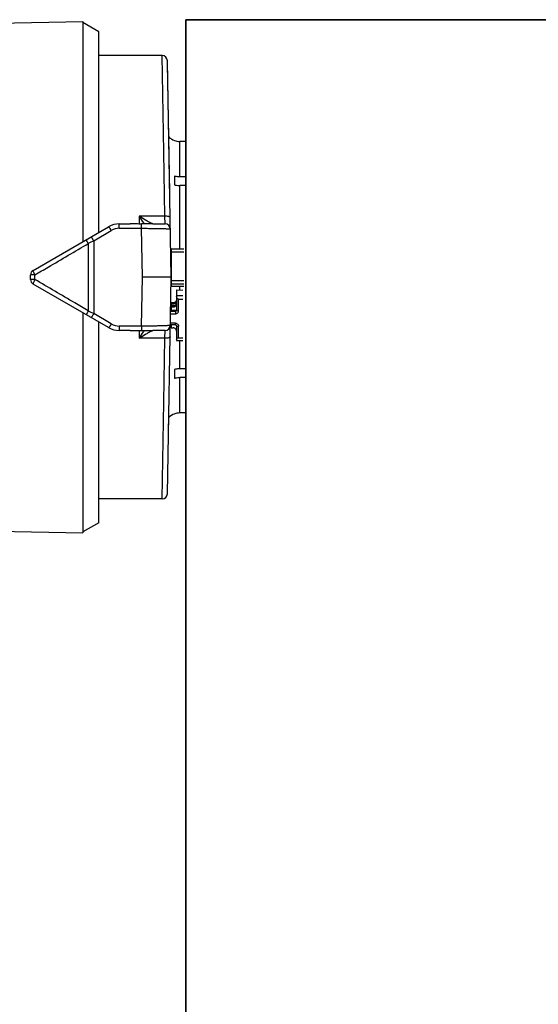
# Model space of a CAD drawing. Header units: millimetres. Extents: x -727 to 69715, y -15705 to 98123.
# Tile 195 of 256: x 45452 to 45501, y -15057 to -14965. Entities that reach past the tile are written whole.
import ezdxf

# ---------------------------------------------------------------- set-up
doc = ezdxf.new("R2010")
doc.units = ezdxf.units.MM
doc.layers.add('UT_ZAŘÍZENÍ - OT', color=3, linetype='Continuous', lineweight=35)

msp = doc.modelspace()

# ---------------------------------------------------------------- linework, layer by layer
at = {"color": 0, "linetype": 'Continuous'}
for p, q in [((45448.104, -14965.22), (45457.972, -14965.047)), ((45457.972, -14965.047), (45457.972, -14985.692)), ((45459.472, -14965.987), (45457.972, -14965.121)), ((45459.472, -14984.826), (45459.472, -14965.987)), ((45465.418, -14968.221), (45459.472, -14968.221)), ((45465.572, -14977.286), (45465.418, -14968.221)), ((45466.272, -14989.021), (45465.918, -14968.713)), ((45466.134, -14981.087), (45465.922, -14968.962)), ((45466.572, -14976.185), (45466.572, -14976.198)), ((45467.072, -14979.608), (45467.072, -14976.284)), ((45467.642, -14976.284), (45467.072, -14976.284)), ((45465.674, -14983.296), (45465.572, -14977.286)), ((45466.572, -14979.547), (45466.572, -14980.361)), ((45467.69, -14979.608), (45467.072, -14979.608)), ((45467.072, -14986.347), (45467.072, -14980.421)), ((45467.697, -14980.421), (45467.072, -14980.421)), ((45463.272, -14983.296), (45463.272, -14984.03)), ((45465.674, -14983.296), (45463.272, -14983.296)), ((45465.693, -14984.021), (45465.674, -14983.296)), ((45453.322, -14988.377), (45460.402, -14984.289)), ((45459.006, -14985.609), (45460.652, -14984.641)), ((45461.402, -14984.436), (45461.402, -14984.021)), ((45461.402, -14984.021), (45462.429, -14984.021)), ((45461.402, -14984.436), (45463.5, -14984.436)), ((45463.5, -14984.436), (45463.5, -14984.029)), ((45463.572, -14989.021), (45463.5, -14984.436)), ((45464.536, -14984.021), (45465.693, -14984.021)), ((45459.006, -14985.609), (45459.006, -14992.433)), ((45458.485, -14985.866), (45458.485, -14992.177)), ((45466.272, -14986.347), (45466.272, -14989.869)), ((45466.272, -14986.347), (45467.472, -14986.347)), ((45466.272, -14986.631), (45467.472, -14986.631)), ((45453.072, -14989.233), (45453.072, -14988.81)), ((45453.485, -14989.237), (45453.485, -14988.806)), ((45463.5, -14993.606), (45463.572, -14989.021)), ((45466.272, -14989.021), (45463.572, -14989.021)), ((45465.918, -15009.33), (45466.272, -14989.021)), ((45466.272, -14989.327), (45467.472, -14989.327)), ((45460.402, -14993.753), (45453.322, -14989.666)), ((45466.272, -14989.642), (45467.472, -14989.642)), ((45466.272, -14989.869), (45467.472, -14989.869)), ((45466.772, -14990.196), (45466.772, -14992.119)), ((45466.772, -14990.196), (45467.372, -14990.229)), ((45467.072, -14990.212), (45467.072, -14989.869)), ((45466.226, -14991.636), (45466.232, -14991.313)), ((45466.772, -14990.727), (45467.372, -14990.727)), ((45466.972, -14992.158), (45466.972, -14991.079)), ((45466.972, -14991.079), (45467.372, -14991.079)), ((45466.216, -14992.217), (45466.672, -14992.217)), ((45466.272, -14992.061), (45466.219, -14992.061)), ((45466.272, -14991.865), (45466.222, -14991.865)), ((45466.274, -14991.639), (45466.226, -14991.636)), ((45466.226, -14991.67), (45466.635, -14991.67)), ((45466.272, -14991.425), (45466.272, -14991.67)), ((45466.472, -14991.425), (45466.272, -14991.425)), ((45466.272, -14991.523), (45466.472, -14991.523)), ((45466.272, -14991.718), (45466.272, -14992.159)), ((45466.472, -14991.718), (45466.272, -14991.718)), ((45466.272, -14991.815), (45466.472, -14991.815)), ((45466.672, -14992.159), (45466.272, -14992.159)), ((45466.472, -14991.425), (45466.472, -14991.523)), ((45466.472, -14991.718), (45466.472, -14991.815)), ((45466.672, -14992.159), (45466.672, -14992.452)), ((45457.972, -14992.35), (45457.972, -15012.995)), ((45460.652, -14993.402), (45459.006, -14992.433)), ((45466.212, -14992.452), (45466.672, -14992.452)), ((45459.472, -15012.055), (45459.472, -14993.216)), ((45461.402, -14993.606), (45461.402, -14994.021)), ((45463.5, -14993.606), (45461.402, -14993.606)), ((45462.429, -14994.021), (45461.402, -14994.021)), ((45463.272, -14994.013), (45463.272, -14994.746)), ((45463.5, -14993.606), (45463.5, -14994.014)), ((45465.693, -14994.021), (45464.536, -14994.021)), ((45465.674, -14994.746), (45465.693, -14994.021)), ((45466.672, -14993.496), (45466.194, -14993.496)), ((45466.672, -14993.335), (45466.197, -14993.335)), ((45466.272, -14993.496), (45466.272, -14993.777)), ((45466.272, -14993.777), (45466.472, -14993.777)), ((45466.672, -14993.496), (45466.672, -14993.335)), ((45466.772, -14993.59), (45466.772, -14994.944)), ((45466.972, -14994.708), (45466.972, -14993.629)), ((45465.674, -14994.746), (45463.272, -14994.746)), ((45465.572, -15000.757), (45465.674, -14994.746)), ((45466.772, -14994.944), (45467.372, -14994.944)), ((45466.972, -14994.708), (45467.372, -14994.708)), ((45467.072, -14997.621), (45467.072, -14994.944)), ((45466.572, -14997.682), (45466.572, -14998.495)), ((45467.697, -14997.621), (45467.072, -14997.621)), ((45467.072, -15001.758), (45467.072, -14998.434)), ((45467.69, -14998.434), (45467.072, -14998.434)), ((45465.418, -15009.821), (45465.572, -15000.757)), ((45466.572, -15001.844), (45466.572, -15001.857)), ((45467.642, -15001.758), (45467.072, -15001.758)), ((45466.017, -15003.636), (45466.032, -15002.774)), ((45465.418, -15009.821), (45459.472, -15009.821)), ((45459.472, -15012.055), (45457.972, -15012.921)), ((45448.104, -15012.823), (45457.972, -15012.995))]:
    msp.add_line(p, q, dxfattribs=at)
for centre, radius, start, end in [((45465.418, -14968.721), 0.5, 1.00273, 90.00005), ((45467.072, -14974.771), 1.5, 226.64917, 250.52878), ((45467.074, -14974.775), 1.509, 250.58004, 269.92942), ((45484.055, -14970.774), 24.264, 211.06983, 212.81472), ((45480.098, -14973.319), 19.559, 212.83138, 213.19135), ((45461.402, -14986.021), 2, 90, 120), ((45461.403, -14985.915), 1.479, 90.0293, 120.51258), ((45465.693, -14984.521), 0.5, 0.9973, 89.99995), ((45566.567, -15204.982), 244.324, 116.11937, 116.25551), ((45466.173, -14987.177), 0.0994, 313.59217, 359.98031), ((45466.172, -14987.165), 0.301, 284.00989, 289.44256), ((45453.572, -14988.81), 0.5, 120, 180), ((45466.172, -14988.793), 0.3, 70.55401, 72.35353), ((45453.572, -14989.233), 0.5, 180, 240), ((45466.482, -14991.228), 0.29, 325.94596, 359.95559), ((45566.567, -14773.06), 244.324, 243.74449, 243.88063), ((45461.402, -14992.021), 2, 240, 270), ((45461.403, -14992.128), 1.479, 239.48743, 269.97069), ((45483.977, -15007.219), 24.171, 147.18194, 148.9335), ((45480.44, -15004.946), 19.968, 146.8123, 147.16491), ((45465.693, -14993.521), 0.5, 270, 359), ((45466.684, -14993.59), 0.0882, 0.03691, 8.66078), ((45467.072, -15003.271), 1.5, 109.47122, 133.35083), ((45467.074, -15003.268), 1.509, 90.07058, 109.41996), ((45465.418, -15009.321), 0.5, 270, 359)]:
    msp.add_arc(centre, radius, start, end, dxfattribs=at)
at = {"color": 0, "linetype": 'Continuous', "extrusion": (0, 0, -1)}
for centre, major_axis, ratio, start_param, end_param in [((45466.972, -14990.844), (0, -0.235), 0.85043, 0, 1.570796), ((45466.972, -14994.865), (0.2, 0), 0.785695, 3.141593, 4.712389)]:
    msp.add_ellipse(centre, major_axis=major_axis, ratio=ratio, start_param=start_param, end_param=end_param, dxfattribs=at)
at = {"color": 0, "linetype": 'Continuous'}
for points, knots in [([(45467.072, -14979.608), (45467.03, -14979.608), (45466.862, -14979.603), (45466.694, -14979.578), (45466.572, -14979.547)], [0, 0, 0, 0, 0.252472, 1, 1, 1, 1]), ([(45466.572, -14980.361), (45466.612, -14980.371), (45466.777, -14980.406), (45466.945, -14980.421), (45467.072, -14980.421)], [0, 0, 0, 0, 0.247091, 1, 1, 1, 1]), ([(45464.393, -14983.957), (45464.309, -14983.917), (45464.132, -14983.824), (45463.756, -14983.608), (45463.467, -14983.426), (45463.272, -14983.296)], [0, 0, 0, 0, 0.213248, 0.460801, 1, 1, 1, 1]), ([(45464.471, -14983.993), (45464.465, -14983.99), (45464.439, -14983.979), (45464.413, -14983.967), (45464.393, -14983.957)], [0, 0, 0, 0, 0.229765, 1, 1, 1, 1]), ([(45466.174, -14983.425), (45466.174, -14983.416), (45466.165, -14983.393), (45466.132, -14983.37), (45466.086, -14983.348), (45465.996, -14983.32), (45465.857, -14983.3), (45465.738, -14983.295), (45465.674, -14983.296)], [0, 0, 0, 0, 0.054454, 0.124226, 0.220024, 0.341181, 0.645763, 1, 1, 1, 1]), ([(45460.652, -14984.641), (45460.632, -14984.621), (45460.6, -14984.573), (45460.567, -14984.499), (45460.527, -14984.436), (45460.489, -14984.385), (45460.458, -14984.344), (45460.433, -14984.312), (45460.418, -14984.296), (45460.405, -14984.287), (45460.402, -14984.289)], [0, 0, 0, 0, 0.198142, 0.388892, 0.560134, 0.707991, 0.828678, 0.918542, 0.975091, 1, 1, 1, 1]), ([(45463.5, -14984.029), (45463.32, -14984.031), (45462.963, -14984.03), (45462.606, -14984.021), (45462.429, -14984.021)], [0, 0, 0, 0, 0.502804, 1, 1, 1, 1]), ([(45464.536, -14984.021), (45464.456, -14984.021), (45464.111, -14984.022), (45463.765, -14984.026), (45463.499, -14984.029)], [0, 0, 0, 0, 0.230893, 1, 1, 1, 1]), ([(45463.5, -14984.436), (45463.676, -14984.436), (45464.021, -14984.435), (45464.521, -14984.438), (45464.982, -14984.444), (45465.333, -14984.451), (45465.58, -14984.459), (45465.736, -14984.465), (45465.871, -14984.471), (45465.982, -14984.478), (45466.071, -14984.486), (45466.134, -14984.493), (45466.172, -14984.501), (45466.189, -14984.506), (45466.193, -14984.511), (45466.193, -14984.513)], [0, 0, 0, 0, 0.195605, 0.383531, 0.55643, 0.707585, 0.773165, 0.831259, 0.881323, 0.92293, 0.955723, 0.979458, 0.994025, 0.997954, 1, 1, 1, 1]), ([(45464.502, -14984.005), (45464.5, -14984.004), (45464.489, -14984), (45464.479, -14983.996), (45464.471, -14983.993)], [0, 0, 0, 0, 0.235586, 1, 1, 1, 1]), ([(45464.562, -14984.021), (45464.554, -14984.021), (45464.533, -14984.016), (45464.514, -14984.01), (45464.502, -14984.005)], [0, 0, 0, 0, 0.393757, 1, 1, 1, 1]), ([(45458.485, -14985.866), (45458.459, -14985.819), (45458.422, -14985.75), (45458.379, -14985.663), (45458.354, -14985.608), (45458.335, -14985.563), (45458.323, -14985.528), (45458.318, -14985.506), (45458.318, -14985.492), (45458.322, -14985.49)], [0, 0, 0, 0, 0.389691, 0.560136, 0.707341, 0.827183, 0.916538, 0.973346, 1, 1, 1, 1]), ([(45459.006, -14985.609), (45458.976, -14985.559), (45458.933, -14985.488), (45458.877, -14985.398), (45458.841, -14985.343), (45458.81, -14985.298), (45458.786, -14985.266), (45458.77, -14985.248), (45458.761, -14985.24), (45458.757, -14985.239), (45458.756, -14985.24)], [0, 0, 0, 0, 0.387648, 0.559336, 0.708365, 0.829964, 0.920373, 0.976704, 0.992026, 1, 1, 1, 1]), ([(45453.485, -14988.806), (45453.901, -14988.561), (45455.567, -14987.581), (45457.234, -14986.601), (45458.485, -14985.866)], [0, 0, 0, 0, 0.249365, 1, 1, 1, 1]), ([(45453.485, -14988.806), (45453.456, -14988.754), (45453.406, -14988.659), (45453.348, -14988.531), (45453.319, -14988.442), (45453.312, -14988.396), (45453.317, -14988.38), (45453.322, -14988.377)], [0, 0, 0, 0, 0.377895, 0.69297, 0.905251, 0.965919, 1, 1, 1, 1]), ([(45453.485, -14988.806), (45453.457, -14988.806), (45453.403, -14988.806), (45453.325, -14988.806), (45453.254, -14988.807), (45453.193, -14988.807), (45453.149, -14988.808), (45453.12, -14988.808), (45453.103, -14988.808), (45453.091, -14988.809), (45453.08, -14988.809), (45453.076, -14988.81), (45453.072, -14988.809), (45453.072, -14988.81)], [0, 0, 0, 0, 0.203374, 0.394866, 0.56769, 0.716771, 0.837685, 0.88646, 0.926896, 0.958626, 0.981467, 0.99529, 1, 1, 1, 1]), ([(45453.485, -14989.237), (45453.457, -14989.237), (45453.403, -14989.236), (45453.325, -14989.236), (45453.254, -14989.236), (45453.193, -14989.235), (45453.149, -14989.235), (45453.12, -14989.234), (45453.103, -14989.234), (45453.091, -14989.234), (45453.08, -14989.234), (45453.076, -14989.232), (45453.072, -14989.233), (45453.072, -14989.233)], [0, 0, 0, 0, 0.203374, 0.394866, 0.56769, 0.716771, 0.837685, 0.88646, 0.926896, 0.958626, 0.981467, 0.99529, 1, 1, 1, 1]), ([(45453.485, -14989.237), (45453.456, -14989.288), (45453.406, -14989.384), (45453.348, -14989.512), (45453.319, -14989.6), (45453.312, -14989.647), (45453.317, -14989.663), (45453.322, -14989.666)], [0, 0, 0, 0, 0.377895, 0.69297, 0.905251, 0.965919, 1, 1, 1, 1]), ([(45458.485, -14992.177), (45458.067, -14991.931), (45456.4, -14990.952), (45454.734, -14989.972), (45453.485, -14989.237)], [0, 0, 0, 0, 0.250578, 1, 1, 1, 1]), ([(45466.772, -14991.131), (45466.772, -14991.169), (45466.756, -14991.247), (45466.689, -14991.345), (45466.59, -14991.41), (45466.511, -14991.425), (45466.472, -14991.425)], [0, 0, 0, 0, 0.247784, 0.496832, 0.747734, 1, 1, 1, 1]), ([(45458.485, -14992.177), (45458.459, -14992.224), (45458.422, -14992.292), (45458.379, -14992.379), (45458.354, -14992.434), (45458.335, -14992.479), (45458.323, -14992.515), (45458.318, -14992.536), (45458.318, -14992.55), (45458.322, -14992.552)], [0, 0, 0, 0, 0.389693, 0.560138, 0.707342, 0.827185, 0.916539, 0.973347, 1, 1, 1, 1]), ([(45466.472, -14991.523), (45466.521, -14991.523), (45466.619, -14991.499), (45466.695, -14991.431), (45466.722, -14991.391)], [0, 0, 0, 0, 0.501963, 1, 1, 1, 1]), ([(45466.772, -14991.424), (45466.772, -14991.462), (45466.756, -14991.54), (45466.689, -14991.637), (45466.59, -14991.703), (45466.511, -14991.718), (45466.472, -14991.718)], [0, 0, 0, 0, 0.247784, 0.496832, 0.747734, 1, 1, 1, 1]), ([(45466.472, -14991.815), (45466.511, -14991.815), (45466.59, -14991.8), (45466.689, -14991.735), (45466.756, -14991.637), (45466.772, -14991.56), (45466.772, -14991.521)], [0, 0, 0, 0, 0.252266, 0.503168, 0.752216, 1, 1, 1, 1]), ([(45466.672, -14992.159), (45466.684, -14992.159), (45466.708, -14992.154), (45466.739, -14992.136), (45466.762, -14992.108), (45466.77, -14992.085), (45466.771, -14992.074)], [0, 0, 0, 0, 0.251925, 0.502849, 0.751924, 1, 1, 1, 1]), ([(45466.672, -14992.217), (45466.685, -14992.217), (45466.711, -14992.212), (45466.744, -14992.19), (45466.767, -14992.158), (45466.772, -14992.132), (45466.772, -14992.119)], [0, 0, 0, 0, 0.252236, 0.503168, 0.752245, 1, 1, 1, 1]), ([(45466.672, -14992.452), (45466.711, -14992.452), (45466.79, -14992.437), (45466.889, -14992.372), (45466.956, -14992.274), (45466.972, -14992.196), (45466.972, -14992.158)], [0, 0, 0, 0, 0.252255, 0.503168, 0.752226, 1, 1, 1, 1]), ([(45466.772, -14992.119), (45466.772, -14992.122), (45466.775, -14992.127), (45466.781, -14992.131), (45466.791, -14992.136), (45466.808, -14992.142), (45466.832, -14992.147), (45466.862, -14992.152), (45466.909, -14992.157), (45466.946, -14992.158), (45466.972, -14992.158)], [0, 0, 0, 0, 0.040706, 0.069574, 0.105554, 0.199505, 0.321626, 0.468167, 0.634164, 1, 1, 1, 1]), ([(45459.006, -14992.433), (45458.976, -14992.483), (45458.933, -14992.555), (45458.877, -14992.644), (45458.841, -14992.7), (45458.81, -14992.744), (45458.786, -14992.776), (45458.77, -14992.795), (45458.761, -14992.802), (45458.757, -14992.803), (45458.756, -14992.803)], [0, 0, 0, 0, 0.387648, 0.559336, 0.708365, 0.829964, 0.920373, 0.976704, 0.992026, 1, 1, 1, 1]), ([(45460.652, -14993.402), (45460.632, -14993.422), (45460.6, -14993.47), (45460.567, -14993.544), (45460.527, -14993.607), (45460.489, -14993.658), (45460.458, -14993.699), (45460.433, -14993.73), (45460.418, -14993.747), (45460.405, -14993.755), (45460.402, -14993.753)], [0, 0, 0, 0, 0.198108, 0.388908, 0.560156, 0.708001, 0.828682, 0.918545, 0.975091, 1, 1, 1, 1]), ([(45462.429, -14994.021), (45462.606, -14994.021), (45462.963, -14994.013), (45463.32, -14994.012), (45463.5, -14994.014)], [0, 0, 0, 0, 0.497196, 1, 1, 1, 1]), ([(45463.272, -14994.746), (45463.467, -14994.617), (45463.756, -14994.435), (45464.132, -14994.219), (45464.309, -14994.125), (45464.393, -14994.085)], [0, 0, 0, 0, 0.539199, 0.786752, 1, 1, 1, 1]), ([(45463.499, -14994.014), (45463.591, -14994.015), (45463.936, -14994.018), (45464.282, -14994.021), (45464.536, -14994.021)], [0, 0, 0, 0, 0.264643, 1, 1, 1, 1]), ([(45466.193, -14993.53), (45466.193, -14993.532), (45466.189, -14993.536), (45466.172, -14993.542), (45466.134, -14993.549), (45466.071, -14993.557), (45465.982, -14993.564), (45465.871, -14993.571), (45465.736, -14993.578), (45465.58, -14993.584), (45465.333, -14993.591), (45464.982, -14993.598), (45464.521, -14993.604), (45464.021, -14993.607), (45463.676, -14993.607), (45463.5, -14993.606)], [0, 0, 0, 0, 0.002046, 0.005975, 0.020542, 0.044277, 0.07707, 0.118677, 0.168741, 0.226835, 0.292415, 0.44357, 0.616469, 0.804395, 1, 1, 1, 1]), ([(45464.393, -14994.085), (45464.423, -14994.071), (45464.473, -14994.048), (45464.526, -14994.028), (45464.548, -14994.023)], [0, 0, 0, 0, 0.595054, 1, 1, 1, 1]), ([(45464.548, -14994.023), (45464.549, -14994.023), (45464.554, -14994.022), (45464.558, -14994.021), (45464.562, -14994.021)], [0, 0, 0, 0, 0.289793, 1, 1, 1, 1]), ([(45466.772, -14994.071), (45466.772, -14994.033), (45466.756, -14993.955), (45466.689, -14993.858), (45466.59, -14993.792), (45466.511, -14993.777), (45466.472, -14993.777)], [0, 0, 0, 0, 0.247784, 0.496832, 0.747734, 1, 1, 1, 1]), ([(45466.672, -14993.335), (45466.711, -14993.335), (45466.79, -14993.35), (45466.889, -14993.416), (45466.956, -14993.513), (45466.972, -14993.591), (45466.972, -14993.629)], [0, 0, 0, 0, 0.252255, 0.503168, 0.752226, 1, 1, 1, 1]), ([(45466.672, -14993.496), (45466.684, -14993.496), (45466.709, -14993.5), (45466.74, -14993.519), (45466.762, -14993.545), (45466.769, -14993.567), (45466.771, -14993.577)], [0, 0, 0, 0, 0.26767, 0.525516, 0.768461, 1, 1, 1, 1]), ([(45466.772, -14993.59), (45466.772, -14993.593), (45466.775, -14993.598), (45466.781, -14993.602), (45466.791, -14993.607), (45466.808, -14993.613), (45466.832, -14993.619), (45466.862, -14993.623), (45466.909, -14993.628), (45466.946, -14993.629), (45466.972, -14993.629)], [0, 0, 0, 0, 0.040706, 0.069574, 0.105554, 0.199505, 0.321626, 0.468167, 0.634164, 1, 1, 1, 1]), ([(45466.174, -14994.617), (45466.174, -14994.627), (45466.165, -14994.649), (45466.132, -14994.673), (45466.086, -14994.695), (45465.996, -14994.722), (45465.857, -14994.743), (45465.738, -14994.747), (45465.674, -14994.746)], [0, 0, 0, 0, 0.054452, 0.124207, 0.219995, 0.341151, 0.645741, 1, 1, 1, 1]), ([(45467.072, -14997.621), (45467.03, -14997.621), (45466.862, -14997.626), (45466.694, -14997.651), (45466.572, -14997.682)], [0, 0, 0, 0, 0.252472, 1, 1, 1, 1]), ([(45466.572, -14998.495), (45466.612, -14998.485), (45466.777, -14998.449), (45466.945, -14998.434), (45467.072, -14998.434)], [0, 0, 0, 0, 0.247091, 1, 1, 1, 1])]:
    msp.add_open_spline(points, degree=3, knots=knots, dxfattribs=at)
at = {"layer": 'UT_ZAŘÍZENÍ - OT', "linetype": 'Continuous'}
for p, q in [((45467.642, -14964.862), (45467.642, -15464.862)), ((46167.642, -14964.862), (45467.642, -14964.862))]:
    msp.add_line(p, q, dxfattribs=at)

doc.saveas('drawing.dxf')
